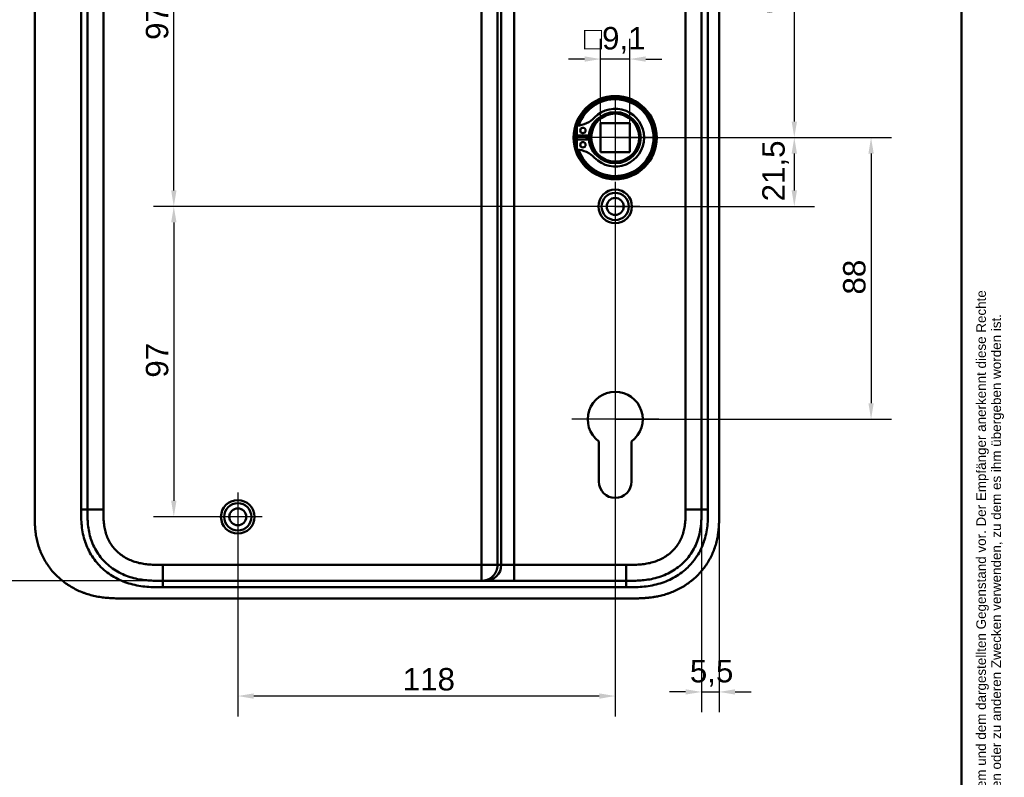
# Model space of a CAD drawing. Header units: millimetres. Extents: x 20 to 833, y 20 to 574.
# Tile 18 of 19: x 526 to 833, y 216 to 452. Entities that reach past the tile are written whole.
import ezdxf
from ezdxf.enums import TextEntityAlignment as Align

# ---------------------------------------------------------------- set-up
doc = ezdxf.new("R2010")
doc.units = ezdxf.units.MM
doc.header["$LTSCALE"] = 2
for name, color, linetype, lineweight in [('Bemaßungen(DIN)', 7, 'Continuous', 25), ('Mittelpunktmarkierung(DIN)', 7, 'Continuous', 25), ('Sichtbare Kanten(DIN)', 7, 'Continuous', 50), ('Sichtbare tangentiale Kanten(DIN)', 7, 'Continuous', 50), ('Skizziergeometrie(DIN)', 7, 'Continuous', 50), ('Symbole(DIN)', 7, 'Continuous', 25)]:
    doc.layers.add(name, color=color, linetype=linetype, lineweight=lineweight)
doc.styles.add('Aktuell-DIN', font='arial.ttf')
doc.styles.add('STANDARD-DIN~0', font='arial.ttf')
doc.styles.add('Textstil10', font='arial.ttf')
doc.styles.add('Textstil41', font='arial.ttf', dxfattribs={"width": 0.8})
doc.styles.add('Textstil83', font='arial.ttf', dxfattribs={"width": 0.8})
doc.dimstyles.new('CAD-LAN', dxfattribs={"dimscale": 2, "dimtxt": 3.5, "dimasz": 2.5, "dimexe": 3.175, "dimexo": 0, "dimgap": 0.8, "dimtad": 1, "dimrnd": 1e-08, "dimtxsty": 'STANDARD-DIN~0', "dimcen": 0.09, "dimdle": 10, "dimclrd": 250, "dimclre": 250, "dimclrt": 250, "dimadec": 0, "dimazin": 2, "dimtfac": 1, "dimtmove": 0, "dimatfit": 3, "dimfxl": 1, "dimtolj": 1, "dimtzin": 0, "dimlwd": 25, "dimlwe": 25, "dimarcsym": 0})

# ---------------------------------------------------------------- blocks, each defined once
blk = doc.blocks.new('Ränder Standardrahmen')
at = {"layer": 'Skizziergeometrie(DIN)', "flags": 128}
blk.add_lwpolyline([(10, 10), (10, 287), (410, 287), (410, 10), (10, 10)], dxfattribs=at)
blk = doc.blocks.new('Schriftfelder Heusser')
at = {"layer": 'Symbole(DIN)', "color": 7, "insert": (293.33, 191.7), "char_height": 1.5, "width": 182.3003, "attachment_point": 1, "rotation": 90, "line_spacing_factor": 0.944221, "style": 'Aktuell-DIN'}
blk.add_mtext('\\fArial|b0|i0;\\H1.5000;Die Schlossfabrik Heusser AG ist Eigentümerin dieses Dokumentes und behält sich alle Rechte an diesem und dem dargestellten Gegenstand vor. Der Empfänger anerkennt diese Rechte\\Pund wird das Dokument nicht ohne schriftliche Ermächtigung der Eigentümerin Dritten zugänglich machen oder zu anderen Zwecken verwenden, zu dem es ihm übergeben worden ist.\\P ', dxfattribs=at)
at = {"layer": 'Symbole(DIN)', "color": 179, "true_color": 0x262659, "style": 'Textstil10'}
blk.add_attdef('ERSTELLUNGSDATUM_001', (217.04, 218.29), '', height=2, dxfattribs=at)
at = {"layer": 'Symbole(DIN)', "color": 179, "true_color": 0x262659}
for tag, height, style, p in [('AUTOR', 2.49, 'Aktuell-DIN', (240.03, 219.26)), ('KONTROLLDATUM', 2, 'Textstil10', (217.42, 215.04)), ('KONTROLLIERT_VON', 2, 'Textstil10', (239.98, 215.05))]:
    blk.add_attdef(tag, text='', height=height, dxfattribs=dict(at, style=style)).set_placement(p, align=Align.MIDDLE_LEFT)
at = {"layer": 'Symbole(DIN)', "color": 7, "style": 'Textstil83', "width": 0.8}
blk.add_attdef('Anfänglicher_Ansichtsmaßstab_001', (281.57, 213.34), '', height=2.3, dxfattribs=at)
at = {"layer": 'Symbole(DIN)', "color": 179, "true_color": 0x262659, "style": 'Textstil10'}
blk.add_attdef('PROJEKT', text='', height=2, dxfattribs=at).set_placement((217.77, 209.72), align=Align.BOTTOM_LEFT)
at = {"layer": 'Symbole(DIN)', "color": 7, "style": 'Textstil41', "width": 0.8}
blk.add_attdef('STATUS', text='', height=5, dxfattribs=at).set_placement((284.53, 195.86), align=Align.MIDDLE_CENTER)
blk = doc.blocks.new('*D8')
at = {"layer": 'Bemaßungen(DIN)', "color": 250, "linetype": 'Continuous', "lineweight": 25, "true_color": 0x3f3f3f, "transparency": 16777216}
for p, q in [((715.21, 511.05), (774.1, 511.05)), ((767.75, 506.05), (767.75, 420.55)), ((711.75, 415.55), (774.1, 415.55))]:
    blk.add_line(p, q, dxfattribs=at)
at = {"layer": 'Bemaßungen(DIN)', "color": 250, "linetype": 'Continuous', "true_color": 0x3f3f3f, "transparency": 16777216}
for points in [[(766.92, 506.05), (768.59, 506.05), (767.75, 511.05)], [(766.92, 420.55), (768.59, 420.55), (767.75, 415.55)]]:
    blk.add_solid(points, dxfattribs=at)
at = {"layer": 'Defpoints', "color": 0, "linetype": 'Continuous', "transparency": 16777216}
for p in [(715.21, 511.05), (711.75, 415.55), (767.75, 415.55)]:
    blk.add_point(p, dxfattribs=at)
at = {"layer": 'Bemaßungen(DIN)', "color": 250, "linetype": 'Continuous', "lineweight": 25, "true_color": 0x3f3f3f, "transparency": 16777216, "insert": (757.74, 454.18), "char_height": 7, "attachment_point": 1, "rotation": 90, "style": 'STANDARD-DIN~0'}
blk.add_mtext('\\A1;95,5', dxfattribs=at)
blk = doc.blocks.new('*D9')
at = {"layer": 'Bemaßungen(DIN)', "color": 250, "linetype": 'Continuous', "lineweight": 25, "true_color": 0x3f3f3f, "transparency": 16777216}
for p, q in [((711.75, 415.55), (774.1, 415.55)), ((767.75, 410.55), (767.75, 399.05)), ((711.75, 394.05), (774.1, 394.05))]:
    blk.add_line(p, q, dxfattribs=at)
at = {"layer": 'Bemaßungen(DIN)', "color": 250, "linetype": 'Continuous', "true_color": 0x3f3f3f, "transparency": 16777216}
for points in [[(766.92, 410.55), (768.59, 410.55), (767.75, 415.55)], [(766.92, 399.05), (768.59, 399.05), (767.75, 394.05)]]:
    blk.add_solid(points, dxfattribs=at)
at = {"layer": 'Defpoints', "color": 0, "linetype": 'Continuous', "transparency": 16777216}
for p in [(711.75, 415.55), (711.75, 394.05), (767.75, 394.05)]:
    blk.add_point(p, dxfattribs=at)
at = {"layer": 'Bemaßungen(DIN)', "color": 250, "linetype": 'Continuous', "lineweight": 25, "true_color": 0x3f3f3f, "transparency": 16777216, "insert": (757.74, 395.62), "char_height": 7, "attachment_point": 1, "rotation": 90, "style": 'STANDARD-DIN~0'}
blk.add_mtext('\\A1;21,5', dxfattribs=at)
blk = doc.blocks.new('*D10')
at = {"layer": 'Bemaßungen(DIN)', "color": 250, "linetype": 'Continuous', "lineweight": 25, "true_color": 0x3f3f3f, "transparency": 16777216}
for p, q in [((711.75, 415.55), (798.1, 415.55)), ((791.75, 410.55), (791.75, 332.55)), ((711.75, 327.55), (798.1, 327.55))]:
    blk.add_line(p, q, dxfattribs=at)
at = {"layer": 'Bemaßungen(DIN)', "color": 250, "linetype": 'Continuous', "true_color": 0x3f3f3f, "transparency": 16777216}
for points in [[(790.92, 410.55), (792.59, 410.55), (791.75, 415.55)], [(790.92, 332.55), (792.59, 332.55), (791.75, 327.55)]]:
    blk.add_solid(points, dxfattribs=at)
at = {"layer": 'Defpoints', "color": 0, "linetype": 'Continuous', "transparency": 16777216}
for p in [(711.75, 415.55), (711.75, 327.55), (791.75, 327.55)]:
    blk.add_point(p, dxfattribs=at)
at = {"layer": 'Bemaßungen(DIN)', "color": 250, "linetype": 'Continuous', "lineweight": 25, "true_color": 0x3f3f3f, "transparency": 16777216, "insert": (783, 366.52), "char_height": 7, "attachment_point": 1, "rotation": 90, "style": 'STANDARD-DIN~0'}
blk.add_mtext('\\A1;88', dxfattribs=at)
blk = doc.blocks.new('*D12')
at = {"layer": 'Bemaßungen(DIN)', "color": 250, "linetype": 'Continuous', "lineweight": 25, "true_color": 0x3f3f3f, "transparency": 16777216}
for p, q in [((593.75, 491.05), (567.4, 491.05)), ((573.75, 399.05), (573.75, 486.05)), ((711.75, 394.05), (567.4, 394.05))]:
    blk.add_line(p, q, dxfattribs=at)
at = {"layer": 'Bemaßungen(DIN)', "color": 250, "linetype": 'Continuous', "true_color": 0x3f3f3f, "transparency": 16777216}
for points in [[(572.92, 486.05), (574.59, 486.05), (573.75, 491.05)], [(572.92, 399.05), (574.59, 399.05), (573.75, 394.05)]]:
    blk.add_solid(points, dxfattribs=at)
at = {"layer": 'Defpoints', "color": 0, "linetype": 'Continuous', "transparency": 16777216}
for p in [(573.75, 491.05), (593.75, 491.05), (711.75, 394.05)]:
    blk.add_point(p, dxfattribs=at)
at = {"layer": 'Bemaßungen(DIN)', "color": 250, "linetype": 'Continuous', "lineweight": 25, "true_color": 0x3f3f3f, "transparency": 16777216, "insert": (565.01, 446.07), "char_height": 7, "attachment_point": 1, "rotation": 90, "style": 'STANDARD-DIN~0'}
blk.add_mtext('\\A1;97', dxfattribs=at)
blk = doc.blocks.new('*D13')
at = {"layer": 'Bemaßungen(DIN)', "color": 250, "linetype": 'Continuous', "lineweight": 25, "true_color": 0x3f3f3f, "transparency": 16777216}
for p, q in [((711.75, 394.05), (567.4, 394.05)), ((573.75, 389.05), (573.75, 302.05)), ((593.75, 297.05), (567.4, 297.05))]:
    blk.add_line(p, q, dxfattribs=at)
at = {"layer": 'Bemaßungen(DIN)', "color": 250, "linetype": 'Continuous', "true_color": 0x3f3f3f, "transparency": 16777216}
for points in [[(572.92, 389.05), (574.59, 389.05), (573.75, 394.05)], [(572.92, 302.05), (574.59, 302.05), (573.75, 297.05)]]:
    blk.add_solid(points, dxfattribs=at)
at = {"layer": 'Defpoints', "color": 0, "linetype": 'Continuous', "transparency": 16777216}
for p in [(711.75, 394.05), (573.75, 297.05), (593.75, 297.05)]:
    blk.add_point(p, dxfattribs=at)
at = {"layer": 'Bemaßungen(DIN)', "color": 250, "linetype": 'Continuous', "lineweight": 25, "true_color": 0x3f3f3f, "transparency": 16777216, "insert": (565.01, 340.53), "char_height": 7, "attachment_point": 1, "rotation": 90, "style": 'STANDARD-DIN~0'}
blk.add_mtext('\\A1;97', dxfattribs=at)
blk = doc.blocks.new('*D14')
at = {"layer": 'Bemaßungen(DIN)', "color": 250, "linetype": 'Continuous', "lineweight": 25, "true_color": 0x3f3f3f, "transparency": 16777216}
for p, q in [((711.75, 386.4), (711.75, 234.7)), ((593.75, 289.4), (593.75, 234.7)), ((706.75, 241.05), (598.75, 241.05))]:
    blk.add_line(p, q, dxfattribs=at)
at = {"layer": 'Bemaßungen(DIN)', "color": 250, "linetype": 'Continuous', "true_color": 0x3f3f3f, "transparency": 16777216}
for points in [[(598.75, 241.88), (598.75, 240.21), (593.75, 241.05)], [(706.75, 241.88), (706.75, 240.21), (711.75, 241.05)]]:
    blk.add_solid(points, dxfattribs=at)
at = {"layer": 'Defpoints', "color": 0, "linetype": 'Continuous', "transparency": 16777216}
for p in [(711.75, 386.4), (593.75, 289.4), (593.75, 241.05)]:
    blk.add_point(p, dxfattribs=at)
at = {"layer": 'Bemaßungen(DIN)', "color": 250, "linetype": 'Continuous', "lineweight": 25, "true_color": 0x3f3f3f, "transparency": 16777216, "insert": (645.34, 249.8), "char_height": 7, "attachment_point": 1, "style": 'STANDARD-DIN~0'}
blk.add_mtext('\\A1;118', dxfattribs=at)
blk = doc.blocks.new('*D15')
at = {"layer": 'Bemaßungen(DIN)', "color": 250, "linetype": 'Continuous', "lineweight": 25, "true_color": 0x3f3f3f, "transparency": 16777216}
for p, q in [((738.75, 299.33), (738.75, 235.98)), ((744.25, 298.33), (744.25, 235.98)), ((733.75, 242.33), (728.75, 242.33)), ((738.75, 242.33), (744.25, 242.33)), ((749.25, 242.33), (754.25, 242.33))]:
    blk.add_line(p, q, dxfattribs=at)
at = {"layer": 'Bemaßungen(DIN)', "color": 250, "linetype": 'Continuous', "true_color": 0x3f3f3f, "transparency": 16777216}
for points in [[(733.75, 243.17), (733.75, 241.5), (738.75, 242.33)], [(749.25, 243.17), (749.25, 241.5), (744.25, 242.33)]]:
    blk.add_solid(points, dxfattribs=at)
at = {"layer": 'Defpoints', "color": 0, "linetype": 'Continuous', "transparency": 16777216}
for p in [(738.75, 299.33), (744.25, 298.33), (744.25, 242.33)]:
    blk.add_point(p, dxfattribs=at)
at = {"layer": 'Bemaßungen(DIN)', "color": 250, "linetype": 'Continuous', "lineweight": 25, "true_color": 0x3f3f3f, "transparency": 16777216, "insert": (735.1, 252.32), "char_height": 7, "attachment_point": 1, "style": 'STANDARD-DIN~0'}
blk.add_mtext('\\A1;5,5', dxfattribs=at)
blk = doc.blocks.new('*D17')
at = {"layer": 'Bemaßungen(DIN)', "color": 250, "linetype": 'Continuous', "lineweight": 25, "true_color": 0x3f3f3f, "transparency": 16777216}
for p, q in [((570.29, 511.05), (495.94, 511.05)), ((502.29, 506.05), (502.29, 282.05)), ((570.29, 277.05), (495.94, 277.05))]:
    blk.add_line(p, q, dxfattribs=at)
at = {"layer": 'Bemaßungen(DIN)', "color": 250, "linetype": 'Continuous', "true_color": 0x3f3f3f, "transparency": 16777216}
for points in [[(501.46, 506.05), (503.12, 506.05), (502.29, 511.05)], [(501.46, 282.05), (503.12, 282.05), (502.29, 277.05)]]:
    blk.add_solid(points, dxfattribs=at)
at = {"layer": 'Defpoints', "color": 0, "linetype": 'Continuous', "transparency": 16777216}
for p in [(570.29, 511.05), (502.29, 277.05), (570.29, 277.05)]:
    blk.add_point(p, dxfattribs=at)
at = {"layer": 'Bemaßungen(DIN)', "color": 250, "linetype": 'Continuous', "lineweight": 25, "true_color": 0x3f3f3f, "transparency": 16777216, "insert": (493.54, 386.27), "char_height": 7, "attachment_point": 1, "rotation": 90, "style": 'STANDARD-DIN~0'}
blk.add_mtext('\\A1;234', dxfattribs=at)
blk = doc.blocks.new('*D18')
at = {"layer": 'Bemaßungen(DIN)', "color": 250, "linetype": 'Continuous', "lineweight": 25, "true_color": 0x3f3f3f, "transparency": 16777216}
for p, q in [((707.2, 420.1), (707.2, 446.45)), ((716.3, 420.1), (716.3, 446.45)), ((702.2, 440.1), (697.2, 440.1)), ((716.3, 440.1), (707.2, 440.1)), ((721.3, 440.1), (726.3, 440.1))]:
    blk.add_line(p, q, dxfattribs=at)
at = {"layer": 'Bemaßungen(DIN)', "color": 250, "linetype": 'Continuous', "true_color": 0x3f3f3f, "transparency": 16777216}
for points in [[(702.2, 440.93), (702.2, 439.26), (707.2, 440.1)], [(721.3, 440.93), (721.3, 439.26), (716.3, 440.1)]]:
    blk.add_solid(points, dxfattribs=at)
at = {"layer": 'Defpoints', "color": 0, "linetype": 'Continuous', "transparency": 16777216}
for p in [(707.2, 440.1), (707.2, 420.1), (716.3, 420.1)]:
    blk.add_point(p, dxfattribs=at)
at = {"layer": 'Bemaßungen(DIN)', "color": 250, "linetype": 'Continuous', "lineweight": 25, "true_color": 0x3f3f3f, "transparency": 16777216, "insert": (701.99, 450.11), "char_height": 7, "attachment_point": 1, "style": 'STANDARD-DIN~0'}
blk.add_mtext('\\A1;\\fAIGDT|b0|i0;\\H7.0000;o\\fArial|b0|i0;\\H7.0000;9,1', dxfattribs=at)

msp = doc.modelspace()

# ---------------------------------------------------------------- linework, layer by layer
at = {"layer": 'Mittelpunktmarkierung(DIN)', "linetype": 'Continuous'}
for p, q in [((711.753, 428.048), (711.753, 403.048)), ((724.253, 415.548), (699.253, 415.548)), ((711.753, 401.698), (711.753, 386.398)), ((719.403, 394.048), (704.103, 394.048)), ((711.753, 341.148), (711.753, 317.548)), ((725.353, 327.548), (698.153, 327.548)), ((593.753, 304.698), (593.753, 289.398)), ((601.403, 297.048), (586.103, 297.048))]:
    msp.add_line(p, q, dxfattribs=at)
at = {"layer": 'Sichtbare Kanten(DIN)'}
for p, q in [((530.253, 489.764), (530.253, 298.291)), ((744.253, 298.332), (744.253, 489.764)), ((699.795, 416.165), (699.795, 419.189)), ((716.303, 420.098), (707.203, 420.098)), ((707.203, 410.998), (707.203, 420.098)), ((716.303, 420.098), (716.303, 410.998)), ((703.495, 416.165), (699.795, 416.165)), ((699.795, 414.931), (703.495, 414.931)), ((699.795, 411.907), (699.795, 414.931)), ((716.303, 410.998), (707.203, 410.998)), ((706.653, 308.048), (706.653, 320.623)), ((716.853, 320.624), (716.853, 308.048)), ((669.98, 277.048), (570.291, 277.048)), ((671.156, 277.048), (669.98, 277.048)), ((680.124, 277.048), (671.156, 277.048)), ((715.215, 277.048), (680.124, 277.048)), ((715.226, 277.048), (715.215, 277.048)), ((557.732, 271.548), (716.214, 271.548))]:
    msp.add_line(p, q, dxfattribs=at)
for centre, radius in [((711.753, 415.548), 13), ((711.753, 415.548), 12.5), ((711.753, 415.548), 8), ((711.753, 415.548), 7.5), ((701.645, 417.78), 0.85), ((701.645, 413.316), 0.85), ((711.753, 394.048), 5.25), ((711.753, 394.048), 4.25), ((711.753, 394.048), 2.65), ((593.753, 297.048), 5.25), ((593.753, 297.048), 4.25), ((593.753, 297.048), 2.65)]:
    msp.add_circle(centre, radius, dxfattribs=at)
for centre, radius, start, end in [((711.753, 415.548), 12, 198.17213, 161.82787), ((699.055, 427.871), 8.678, 274.96705, 315.8591), ((711.753, 415.548), 9.017, 224.1409, 135.8591), ((711.02, 415.548), 7.55, 125.6871, 175.31499), ((711.753, 415.548), 8.2, 153.63056, 206.36944), ((711.753, 415.548), 12, 175.21102, 184.78898), ((711.753, 415.548), 9, 176.0711, 183.9289), ((711.02, 415.548), 7.55, 184.68501, 234.3129), ((699.055, 403.225), 8.678, 44.1409, 85.03295), ((711.753, 327.548), 8.6, 306.37412, 233.63044), ((711.753, 308.048), 5.1, 180, 0)]:
    msp.add_arc(centre, radius, start, end, dxfattribs=at)
for points in [[(546.753, 299.332), (546.753, 394.048), (546.753, 488.764)], [(738.753, 488.764), (738.753, 394.048), (738.753, 299.332)]]:
    msp.add_open_spline(points, degree=2, dxfattribs=at)
for points, knots in [([(570.291, 277.048), (569.308, 277.048), (568.324, 277.049), (567.33, 277.083), (566.982, 277.096), (566.64, 277.111), (566.286, 277.133), (565.535, 277.178), (564.82, 277.244), (564.096, 277.34), (563.336, 277.44), (562.586, 277.572), (561.838, 277.743), (561.057, 277.92), (560.287, 278.138), (559.531, 278.401), (558.753, 278.67), (557.992, 278.986), (557.253, 279.348), (556.503, 279.715), (555.776, 280.131), (555.081, 280.593), (554.379, 281.059), (553.707, 281.573), (553.077, 282.128), (552.918, 282.268), (552.761, 282.411), (552.607, 282.556), (552.143, 282.994), (551.702, 283.456), (551.288, 283.939), (550.734, 284.585), (550.227, 285.27), (549.771, 285.987), (549.318, 286.701), (548.916, 287.447), (548.568, 288.218), (548.247, 288.93), (547.972, 289.661), (547.74, 290.418), (547.725, 290.468), (547.71, 290.518), (547.695, 290.567), (547.469, 291.33), (547.288, 292.115), (547.15, 292.912), (547.018, 293.674), (546.928, 294.429), (546.867, 295.2), (546.811, 295.918), (546.782, 296.594), (546.766, 297.364), (546.753, 298.049), (546.753, 298.691), (546.753, 299.332)], [0.0000001, 0.0000001, 0.0000001, 0.0000001, 0.2950702, 0.2950702, 0.2950702, 0.3985893, 0.3985893, 0.3985893, 0.6181101, 0.6181101, 0.6181101, 0.8486648, 0.8486648, 0.8486648, 1.0894436, 1.0894436, 1.0894436, 1.3368527, 1.3368527, 1.3368527, 1.5877596, 1.5877596, 1.5877596, 1.8409496, 1.8409496, 1.8409496, 1.9045637, 1.9045637, 1.9045637, 2.0957547, 2.0957547, 2.0957547, 2.3511498, 2.3511498, 2.3511498, 2.6054898, 2.6054898, 2.6054898, 2.840499, 2.840499, 2.840499, 2.85612, 2.85612, 2.85612, 3.0996016, 3.0996016, 3.0996016, 3.3323228, 3.3323228, 3.3323228, 3.5487727, 3.5487727, 3.5487727, 3.7412916, 3.7412916, 3.7412916, 3.7412916]), ([(738.753, 299.332), (738.753, 298.705), (738.753, 298.057), (738.741, 297.409), (738.727, 296.687), (738.698, 295.963), (738.643, 295.249), (738.583, 294.471), (738.492, 293.703), (738.362, 292.942), (738.226, 292.15), (738.048, 291.364), (737.813, 290.575), (737.578, 289.782), (737.288, 288.994), (736.944, 288.23), (736.598, 287.461), (736.196, 286.713), (735.741, 285.996), (735.287, 285.281), (734.781, 284.596), (734.225, 283.947), (733.676, 283.306), (733.075, 282.697), (732.439, 282.137), (731.803, 281.576), (731.134, 281.064), (730.435, 280.599), (729.74, 280.138), (729.015, 279.722), (728.263, 279.353), (727.528, 278.992), (726.766, 278.675), (725.983, 278.403), (725.229, 278.141), (724.455, 277.922), (723.671, 277.743), (722.923, 277.573), (722.167, 277.44), (721.404, 277.339), (720.68, 277.244), (719.951, 277.177), (719.219, 277.133), (718.529, 277.091), (717.837, 277.069), (717.151, 277.058), (716.501, 277.048), (715.856, 277.048), (715.226, 277.048)], [0, 0, 0, 0, 0.2003325, 0.2003325, 0.2003325, 0.4234176, 0.4234176, 0.4234176, 0.6661657, 0.6661657, 0.6661657, 0.9187023, 0.9187023, 0.9187023, 1.172126, 1.172126, 1.172126, 1.4268172, 1.4268172, 1.4268172, 1.6807052, 1.6807052, 1.6807052, 1.9319886, 1.9319886, 1.9319886, 2.1833195, 2.1833195, 2.1833195, 2.4328707, 2.4328707, 2.4328707, 2.6767608, 2.6767608, 2.6767608, 2.9119278, 2.9119278, 2.9119278, 3.1363716, 3.1363716, 3.1363716, 3.3491044, 3.3491044, 3.3491044, 3.549929, 3.549929, 3.549929, 3.7401511, 3.7401511, 3.7401511, 3.7401511]), ([(530.253, 298.25), (530.253, 297.709), (530.254, 296.594), (530.289, 295.173), (530.372, 293.712), (530.482, 292.536), (530.691, 291.062), (530.919, 289.883), (531.29, 288.416), (531.658, 287.253), (532.21, 285.819), (532.726, 284.693), (533.465, 283.32), (534.13, 282.253), (535.049, 280.968), (535.852, 279.982), (536.937, 278.812), (537.865, 277.928), (539.093, 276.897), (540.127, 276.132), (541.474, 275.258), (542.592, 274.625), (544.029, 273.922), (545.207, 273.43), (546.706, 272.903), (547.922, 272.552), (549.454, 272.196), (550.686, 271.976), (552.226, 271.774), (553.455, 271.666), (554.983, 271.585), (556.309, 271.553), (557.322, 271.548), (557.732, 271.548)], [-0.99797722, -0.99797722, -0.99797722, -0.99797722, -0.95833335, -0.91666671, -0.89583339, -0.85416674, -0.83333342, -0.79166678, -0.77083345, -0.72916681, -0.70833349, -0.66666684, -0.64583352, -0.60416687, -0.58333355, -0.54166691, -0.52083358, -0.47916694, -0.45833362, -0.41666697, -0.39583365, -0.354167, -0.33333368, -0.29166704, -0.27083371, -0.22916707, -0.20833375, -0.1666671, -0.14583378, -0.10416714, -0.08333381, -0.04166717, -0.01304212, -0.01304212, -0.01304212, -0.01304212]), ([(716.214, 271.548), (716.812, 271.547), (717.863, 271.549), (719.074, 271.574), (719.987, 271.609), (720.597, 271.642), (721.359, 271.696), (721.97, 271.75), (722.734, 271.834), (723.344, 271.914), (724.259, 272.054), (725.17, 272.225), (726.527, 272.538), (727.72, 272.878), (729.187, 273.388), (730.337, 273.861), (731.739, 274.534), (732.828, 275.137), (734.143, 275.97), (735.154, 276.698), (736.362, 277.682), (737.279, 278.526), (738.36, 279.65), (739.168, 280.601), (740.103, 281.85), (740.787, 282.896), (741.558, 284.254), (742.103, 285.378), (742.695, 286.822), (743.095, 288.006), (743.502, 289.509), (743.757, 290.725), (743.968, 292.104), (744.07, 293.023), (744.145, 293.942), (744.183, 294.554), (744.217, 295.317), (744.235, 295.925), (744.247, 296.682), (744.253, 297.435), (744.253, 298.034), (744.253, 298.332)], [-0.99999787, -0.99999787, -0.99999787, -0.99999787, -0.95833168, -0.92708204, -0.9166655, -0.89583241, -0.88541586, -0.86458277, -0.85416622, -0.83333313, -0.82291658, -0.79166695, -0.77083385, -0.72916767, -0.70833458, -0.66666839, -0.6458353, -0.60416912, -0.58333603, -0.54166984, -0.52083675, -0.47917057, -0.45833747, -0.41667129, -0.3958382, -0.35417201, -0.33333892, -0.29167274, -0.27083965, -0.22917346, -0.20834037, -0.16667419, -0.14584109, -0.11459146, -0.10417491, -0.08334182, -0.07292527, -0.05209218, -0.04167563, -0.02084254, -0.00000945, -0.00000945, -0.00000945, -0.00000945])]:
    msp.add_open_spline(points, degree=3, knots=knots, dxfattribs=at)
at = {"layer": 'Sichtbare tangentiale Kanten(DIN)'}
for p, q in [((669.98, 506.048), (669.98, 282.048)), ((674.962, 282.048), (674.962, 506.048)), ((676.138, 506.048), (676.138, 282.048)), ((680.124, 282.048), (680.124, 506.048)), ((544.753, 299.332), (546.753, 299.332)), ((551.753, 299.332), (546.753, 299.332)), ((738.753, 299.332), (733.753, 299.332)), ((738.753, 299.332), (740.753, 299.332)), ((669.98, 282.048), (570.291, 282.048)), ((570.291, 282.048), (570.291, 277.048)), ((669.98, 277.048), (669.98, 282.048)), ((669.98, 282.048), (674.962, 282.048)), ((676.138, 282.048), (674.962, 282.048)), ((680.124, 282.048), (676.138, 282.048)), ((715.226, 282.048), (680.124, 282.048)), ((680.124, 277.048), (680.124, 282.048)), ((715.226, 277.048), (715.226, 282.048)), ((570.292, 277.048), (570.292, 275.049)), ((715.215, 277.048), (715.215, 275.048))]:
    msp.add_line(p, q, dxfattribs=at)
for points, degree in [([(544.753, 299.332), (544.753, 362.476), (544.753, 425.62), (544.753, 488.764)], 3), ([(551.753, 299.332), (551.753, 362.476), (551.753, 425.62), (551.753, 488.764)], 3), ([(733.753, 488.764), (733.753, 425.62), (733.753, 362.476), (733.753, 299.332)], 3), ([(740.753, 488.764), (740.753, 425.62), (740.753, 362.476), (740.753, 299.332)], 3), ([(674.962, 282.048), (674.962, 281.944), (674.957, 281.739), (674.933, 281.434), (674.872, 281.036), (674.749, 280.556), (674.581, 280.096), (674.37, 279.658), (674.12, 279.246), (673.833, 278.86), (673.511, 278.504), (673.156, 278.181), (672.772, 277.893), (672.361, 277.641), (671.925, 277.43), (671.466, 277.262), (670.988, 277.138), (670.592, 277.077), (670.288, 277.053), (670.083, 277.048), (669.98, 277.048)], 5), ([(671.156, 277.048), (673.908, 277.048), (676.138, 279.287), (676.138, 282.048)], 3), ([(715.215, 275.048), (666.907, 275.048), (618.599, 275.048), (570.292, 275.049)], 3)]:
    msp.add_open_spline(points, degree=degree, dxfattribs=at)
for points, knots in [([(570.292, 275.049), (570.075, 275.049), (569.858, 275.049), (569.641, 275.049), (569.44, 275.049), (569.239, 275.05), (569.039, 275.051), (568.938, 275.052), (568.838, 275.052), (568.738, 275.053), (568.444, 275.056), (568.15, 275.061), (567.835, 275.068), (567.828, 275.068), (567.82, 275.069), (567.813, 275.069), (566.929, 275.09), (566.13, 275.129), (565.322, 275.197), (565.307, 275.198), (565.293, 275.199), (565.279, 275.201), (564.456, 275.271), (563.627, 275.373), (562.804, 275.513), (562.796, 275.514), (562.788, 275.516), (562.78, 275.517), (561.953, 275.658), (561.131, 275.838), (560.318, 276.063), (560.312, 276.064), (560.305, 276.066), (560.299, 276.068), (558.66, 276.522), (557.058, 277.159), (555.584, 277.959), (554.105, 278.761), (552.688, 279.765), (551.442, 280.908), (550.206, 282.042), (549.097, 283.35), (548.185, 284.755), (547.277, 286.156), (546.539, 287.69), (546.004, 289.284), (546.002, 289.288), (546.001, 289.292), (546, 289.296), (545.731, 290.095), (545.511, 290.916), (545.338, 291.739), (545.337, 291.745), (545.336, 291.752), (545.334, 291.759), (545.162, 292.583), (545.034, 293.423), (544.946, 294.252), (544.945, 294.266), (544.943, 294.28), (544.942, 294.294), (544.856, 295.113), (544.806, 295.929), (544.78, 296.805), (544.779, 296.818), (544.779, 296.831), (544.779, 296.843), (544.753, 297.697), (544.753, 298.515), (544.753, 299.332)], [0, 0, 0, 0, 0.0650777, 0.0650777, 0.0650777, 0.1252827, 0.1252827, 0.1252827, 0.1553853, 0.1553853, 0.1553853, 0.2436568, 0.2436568, 0.2436568, 0.2456929, 0.2456929, 0.2456929, 0.4930009, 0.4930009, 0.4930009, 0.4974115, 0.4974115, 0.4974115, 0.7489081, 0.7489081, 0.7489081, 0.7513214, 0.7513214, 0.7513214, 1.0041321, 1.0041321, 1.0041321, 1.0061267, 1.0061267, 1.0061267, 1.5162149, 1.5162149, 1.5162149, 2.0281718, 2.0281718, 2.0281718, 2.5361223, 2.5361223, 2.5361223, 3.0426859, 3.0426859, 3.0426859, 3.0439753, 3.0439753, 3.0439753, 3.2980943, 3.2980943, 3.2980943, 3.3001636, 3.3001636, 3.3001636, 3.5548437, 3.5548437, 3.5548437, 3.5590862, 3.5590862, 3.5590862, 3.8104505, 3.8104505, 3.8104505, 3.8140929, 3.8140929, 3.8140929, 4.0593758, 4.0593758, 4.0593758, 4.0593758]), ([(570.291, 282.048), (570.051, 282.048), (569.81, 282.048), (569.569, 282.049), (569.494, 282.049), (569.42, 282.049), (569.345, 282.049), (569.271, 282.049), (569.197, 282.05), (569.122, 282.05), (568.973, 282.051), (568.824, 282.052), (568.675, 282.054), (568.601, 282.055), (568.527, 282.056), (568.452, 282.057), (568.298, 282.06), (568.144, 282.062), (567.991, 282.066), (567.914, 282.068), (567.837, 282.07), (567.76, 282.072), (567.683, 282.075), (567.606, 282.077), (567.526, 282.08), (567.213, 282.09), (566.915, 282.104), (566.607, 282.122), (566.599, 282.123), (566.592, 282.123), (566.585, 282.124), (565.964, 282.161), (565.371, 282.215), (564.774, 282.294), (564.765, 282.295), (564.756, 282.296), (564.747, 282.297), (564.146, 282.377), (563.551, 282.481), (562.96, 282.615), (562.955, 282.616), (562.95, 282.617), (562.945, 282.619), (562.348, 282.755), (561.753, 282.922), (561.176, 283.122), (561.172, 283.123), (561.169, 283.125), (561.166, 283.126), (560.583, 283.328), (560.007, 283.566), (559.452, 283.838), (558.899, 284.11), (558.36, 284.418), (557.846, 284.759), (557.333, 285.1), (556.84, 285.477), (556.378, 285.883), (555.918, 286.288), (555.483, 286.728), (555.084, 287.193), (554.686, 287.657), (554.319, 288.152), (553.992, 288.668), (553.666, 289.181), (553.375, 289.72), (553.126, 290.273), (552.877, 290.825), (552.665, 291.398), (552.492, 291.978), (552.491, 291.983), (552.489, 291.987), (552.488, 291.991), (552.316, 292.571), (552.181, 293.163), (552.078, 293.757), (552.077, 293.766), (552.075, 293.774), (552.074, 293.783), (551.971, 294.381), (551.9, 294.983), (551.851, 295.609), (551.85, 295.617), (551.849, 295.624), (551.849, 295.631), (551.825, 295.943), (551.807, 296.244), (551.794, 296.553), (551.78, 296.871), (551.771, 297.187), (551.765, 297.502), (551.753, 298.114), (551.753, 298.724), (551.753, 299.332)], [0, 0, 0, 0, 0.0722696, 0.0722696, 0.0722696, 0.0946026, 0.0946026, 0.0946026, 0.1169355, 0.1169355, 0.1169355, 0.1616015, 0.1616015, 0.1616015, 0.1839344, 0.1839344, 0.1839344, 0.2301086, 0.2301086, 0.2301086, 0.2531957, 0.2531957, 0.2531957, 0.2762828, 0.2762828, 0.2762828, 0.3665177, 0.3665177, 0.3665177, 0.3686312, 0.3686312, 0.3686312, 0.550067, 0.550067, 0.550067, 0.5527949, 0.5527949, 0.5527949, 0.7354684, 0.7354684, 0.7354684, 0.7370926, 0.7370926, 0.7370926, 0.9217286, 0.9217286, 0.9217286, 0.9228081, 0.9228081, 0.9228081, 1.1089822, 1.1089822, 1.1089822, 1.2946981, 1.2946981, 1.2946981, 1.479922, 1.479922, 1.479922, 1.6644007, 1.6644007, 1.6644007, 1.8485383, 1.8485383, 1.8485383, 2.0316869, 2.0316869, 2.0316869, 2.2147673, 2.2147673, 2.2147673, 2.2161124, 2.2161124, 2.2161124, 2.3988762, 2.3988762, 2.3988762, 2.4015167, 2.4015167, 2.4015167, 2.5852125, 2.5852125, 2.5852125, 2.5873796, 2.5873796, 2.5873796, 2.6788906, 2.6788906, 2.6788906, 2.7730035, 2.7730035, 2.7730035, 2.9555672, 2.9555672, 2.9555672, 2.9555672]), ([(733.753, 299.332), (733.753, 299.092), (733.753, 298.851), (733.753, 298.61), (733.752, 298.463), (733.751, 298.315), (733.75, 298.168), (733.75, 298.094), (733.749, 298.02), (733.748, 297.946), (733.747, 297.872), (733.746, 297.799), (733.745, 297.725), (733.744, 297.651), (733.743, 297.577), (733.742, 297.504), (733.736, 297.191), (733.727, 296.878), (733.713, 296.559), (733.699, 296.247), (733.682, 295.945), (733.658, 295.634), (733.657, 295.626), (733.656, 295.619), (733.656, 295.612), (733.607, 294.986), (733.536, 294.384), (733.433, 293.787), (733.432, 293.778), (733.43, 293.769), (733.429, 293.761), (733.326, 293.167), (733.191, 292.575), (733.02, 291.996), (733.018, 291.992), (733.017, 291.988), (733.016, 291.983), (732.843, 291.403), (732.632, 290.83), (732.383, 290.278), (732.134, 289.726), (731.844, 289.187), (731.519, 288.674), (731.192, 288.16), (730.826, 287.665), (730.429, 287.202), (730.031, 286.736), (729.596, 286.296), (729.136, 285.89), (728.674, 285.483), (728.183, 285.107), (727.67, 284.766), (727.157, 284.424), (726.618, 284.115), (726.065, 283.844), (725.511, 283.571), (724.936, 283.333), (724.354, 283.13), (724.35, 283.129), (724.347, 283.128), (724.344, 283.127), (723.767, 282.926), (723.173, 282.758), (722.576, 282.622), (722.571, 282.621), (722.566, 282.619), (722.561, 282.618), (721.97, 282.484), (721.376, 282.38), (720.776, 282.3), (720.767, 282.298), (720.758, 282.297), (720.749, 282.296), (720.152, 282.217), (719.559, 282.163), (718.939, 282.125), (718.932, 282.124), (718.924, 282.124), (718.917, 282.123), (718.609, 282.105), (718.312, 282.091), (718.007, 282.081), (717.695, 282.07), (717.384, 282.062), (717.073, 282.058), (716.455, 282.048), (715.84, 282.048), (715.226, 282.048)], [25.7770823, 25.7770823, 25.7770823, 25.7770823, 25.849294, 25.849294, 25.849294, 25.8935657, 25.8935657, 25.8935657, 25.9157016, 25.9157016, 25.9157016, 25.9378374, 25.9378374, 25.9378374, 25.9599655, 25.9599655, 25.9599655, 26.0535869, 26.0535869, 26.0535869, 26.1450369, 26.1450369, 26.1450369, 26.1472006, 26.1472006, 26.1472006, 26.3307735, 26.3307735, 26.3307735, 26.3334135, 26.3334135, 26.3334135, 26.51606, 26.51606, 26.51606, 26.517402, 26.517402, 26.517402, 26.7003585, 26.7003585, 26.7003585, 26.8833778, 26.8833778, 26.8833778, 27.0671072, 27.0671072, 27.0671072, 27.2517301, 27.2517301, 27.2517301, 27.4368267, 27.4368267, 27.4368267, 27.6224172, 27.6224172, 27.6224172, 27.808465, 27.808465, 27.808465, 27.8095391, 27.8095391, 27.8095391, 27.994055, 27.994055, 27.994055, 27.9956707, 27.9956707, 27.9956707, 28.1782318, 28.1782318, 28.1782318, 28.1809444, 28.1809444, 28.1809444, 28.3622733, 28.3622733, 28.3622733, 28.3643726, 28.3643726, 28.3643726, 28.4545574, 28.4545574, 28.4545574, 28.5472062, 28.5472062, 28.5472062, 28.7315244, 28.7315244, 28.7315244, 28.7315244]), ([(740.753, 299.332), (740.753, 299.211), (740.753, 299.089), (740.753, 298.867), (740.753, 298.765), (740.752, 298.563), (740.752, 298.462), (740.749, 297.855), (740.743, 297.349), (740.728, 296.844)], [0, 0, 0, 0, 0.036465, 0.036465, 0.06681715, 0.06681715, 0.0971693, 0.0971693, 0.24893004, 0.24893004, 0.24893004, 0.24893004]), ([(740.728, 296.844), (740.701, 295.93), (740.65, 295.113), (740.564, 294.294), (740.563, 294.28), (740.561, 294.266), (740.56, 294.253), (740.472, 293.423), (740.344, 292.583), (740.172, 291.759), (740.171, 291.752), (740.169, 291.745), (740.168, 291.739), (739.995, 290.916), (739.775, 290.095), (739.507, 289.296), (739.505, 289.292), (739.504, 289.288), (739.503, 289.284), (738.967, 287.69), (738.23, 286.156), (737.321, 284.755), (736.764, 283.896), (736.133, 283.072), (735.442, 282.301)], [0.24893, 0.24893, 0.24893, 0.24893, 0.5002953, 0.5002953, 0.5002953, 0.504539, 0.504539, 0.504539, 0.7592278, 0.7592278, 0.7592278, 0.7612971, 0.7612971, 0.7612971, 1.0154228, 1.0154228, 1.0154228, 1.0167125, 1.0167125, 1.0167125, 1.5232738, 1.5232738, 1.5232738, 1.833987, 1.833987, 1.833987, 1.833987]), ([(735.442, 282.301), (735.004, 281.813), (734.542, 281.346), (734.064, 280.909), (732.821, 279.768), (731.403, 278.762), (729.922, 277.959), (728.449, 277.159), (726.847, 276.522), (725.208, 276.068), (725.201, 276.066), (725.195, 276.064), (725.188, 276.063), (724.376, 275.838), (723.553, 275.658), (722.726, 275.517), (722.718, 275.516), (722.71, 275.514), (722.703, 275.513), (721.879, 275.373), (721.05, 275.271), (720.228, 275.201), (720.214, 275.199), (720.199, 275.198), (720.185, 275.197), (719.376, 275.129), (718.578, 275.09), (717.712, 275.069), (717.699, 275.069), (717.685, 275.068), (717.672, 275.068), (716.827, 275.048), (716.021, 275.048), (715.215, 275.048)], [0, 0, 0, 0, 0.1966986, 0.1966986, 0.1966986, 0.7091793, 0.7091793, 0.7091793, 1.2192662, 1.2192662, 1.2192662, 1.2212649, 1.2212649, 1.2212649, 1.4740697, 1.4740697, 1.4740697, 1.4764728, 1.4764728, 1.4764728, 1.7279774, 1.7279774, 1.7279774, 1.7323911, 1.7323911, 1.7323911, 1.9796936, 1.9796936, 1.9796936, 1.9835862, 1.9835862, 1.9835862, 2.2253803, 2.2253803, 2.2253803, 2.2253803])]:
    msp.add_open_spline(points, degree=3, knots=knots, dxfattribs=at)

# ---------------------------------------------------------------- block references
at = {"xscale": 2, "yscale": 2, "zscale": 2}
for name, p in [('Ränder Standardrahmen', (0, 0)), ('Schriftfelder Heusser', (238, -362.833))]:
    msp.add_blockref(name, p, dxfattribs=at)

# ---------------------------------------------------------------- dimensions: what is measured, and where the dimension line sits
at = {"layer": 'Bemaßungen(DIN)', "color": 250, "linetype": 'Continuous', "lineweight": 25, "true_color": 0x3f3f3f}
for base, p1, p2, angle, override, picture, middle in [((502.291, 277.048), (570.291, 511.048), (570.291, 277.048), 90, {"dimgap": 0.8, "dimdec": 2, "dimtol": 0, "dimlim": 0, "dimtp": 0, "dimtm": 0, "dimtdec": 2, "dimtofl": 0, "dimatfit": 1}, '*D17', (502.291, 394.048)), ((767.753, 415.548), (715.215, 511.048), (711.753, 415.548), 90, {"dimgap": 0.8, "dimdec": 2, "dimtol": 0, "dimlim": 0, "dimtp": 0, "dimtm": 0, "dimtdec": 2, "dimtofl": 0, "dimatfit": 1}, '*D8', (767.753, 463.298)), ((573.753, 491.048), (711.753, 394.048), (593.753, 491.048), 90, {"dimgap": 0.8, "dimdec": 2, "dimtol": 0, "dimlim": 0, "dimtp": 0, "dimtm": 0, "dimtdec": 2, "dimtofl": 0, "dimatfit": 1}, '*D12', (573.753, 451.08)), ((767.753, 394.048), (711.753, 415.548), (711.753, 394.048), 90, {"dimgap": 0.8, "dimdec": 2, "dimtol": 0, "dimlim": 0, "dimtp": 0, "dimtm": 0, "dimtdec": 2, "dimtofl": 0, "dimatfit": 1}, '*D9', (767.753, 404.798)), ((791.753, 327.548), (711.753, 415.548), (711.753, 327.548), 90, {"dimgap": 0.8, "dimdec": 2, "dimtol": 0, "dimlim": 0, "dimtp": 0, "dimtm": 0, "dimtdec": 2, "dimtofl": 0, "dimatfit": 1}, '*D10', (791.753, 371.548)), ((573.753, 297.048), (711.753, 394.048), (593.753, 297.048), 90, {"dimgap": 0.8, "dimdec": 2, "dimtol": 0, "dimlim": 0, "dimtp": 0, "dimtm": 0, "dimtdec": 2, "dimtofl": 0, "dimatfit": 1}, '*D13', (573.753, 345.548)), ((593.753, 241.048), (711.753, 386.398), (593.753, 289.398), 180, {"dimgap": 0.8, "dimdec": 2, "dimtol": 0, "dimlim": 0, "dimtp": 0, "dimtm": 0, "dimtdec": 2, "dimtofl": 0, "dimatfit": 1}, '*D14', (652.753, 241.048)), ((744.253, 242.332), (738.753, 299.332), (744.253, 298.332), 180, {"dimgap": 0.8, "dimdec": 2, "dimtol": 0, "dimlim": 0, "dimtp": 0, "dimtm": 0, "dimtdec": 2, "dimtofl": 1, "dimatfit": 1}, '*D15', (741.503, 242.332))]:
    dim = msp.add_linear_dim(base=base, p1=p1, p2=p2, angle=angle, dimstyle='CAD-LAN', override=override, dxfattribs=at)
    dim.commit()
    dim.dimension.update_dxf_attribs({"geometry": picture, "text_midpoint": middle, "dimtype": 160})
dim = msp.add_linear_dim(base=(707.203, 440.098), p1=(716.303, 420.098), p2=(707.203, 420.098), angle=180, text='\\fAIGDT|b0|i0;\\H7.0000;o\\fArial|b0|i0;\\H7.0000;<>', dimstyle='CAD-LAN', override={"dimgap": 0.8, "dimdec": 2, "dimtol": 0, "dimlim": 0, "dimtp": 0, "dimtm": 0, "dimtdec": 2, "dimtofl": 1, "dimatfit": 1}, dxfattribs=at)
dim.commit()
dim.dimension.update_dxf_attribs({"geometry": '*D18', "text_midpoint": (711.753, 440.098), "dimtype": 160})

doc.saveas('drawing.dxf')
